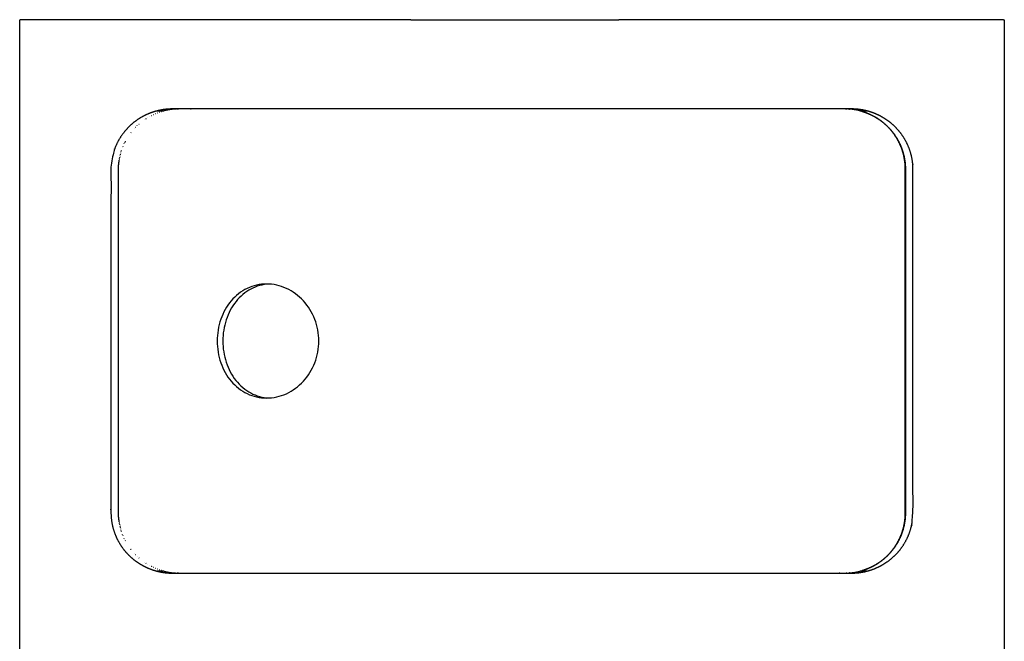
# Model space of a CAD drawing. Header units: millimetres. Extents: x 363 to 395, y 0 to 101.
# Tile 5 of 5: x 363 to 395, y 80 to 101. Entities that reach past the tile are written whole.
import ezdxf

# ---------------------------------------------------------------- set-up
doc = ezdxf.new("R2010")
doc.units = ezdxf.units.MM
doc.header["$MEASUREMENT"] = 0
doc.layers.add('Crea2D$visibili$linee', color=7, linetype='Continuous', true_color=0x000000)

msp = doc.modelspace()

# ---------------------------------------------------------------- linework, layer by layer
at = {"layer": 'Crea2D$visibili$linee'}
for points, degree in [([(363.188, 100.281), (363.188, 100.431), (363.188, 100.581)], 2), ([(363.19, 100.581), (363.19, 100.581), (363.189, 100.581)], 2), ([(363.19, 100.581), (363.195, 100.581), (363.2, 100.581)], 2), ([(363.204, 100.581), (363.202, 100.581), (363.2, 100.581)], 2), ([(375.903, 100.581), (369.553, 100.581), (363.204, 100.581)], 2), ([(375.903, 100.581), (379.279, 100.581), (382.656, 100.581)], 2), ([(395.163, 100.581), (388.909, 100.581), (382.656, 100.581)], 2), ([(395.167, 100.581), (395.165, 100.581), (395.163, 100.581)], 2), ([(395.167, 100.581), (395.178, 100.581), (395.188, 100.581)], 2), ([(395.188, 100.581), (395.188, 100.431), (395.188, 100.281)], 2), ([(363.188, 61.482), (363.188, 80.882), (363.188, 100.281)], 2), ([(395.188, 100.281), (395.188, 80.882), (395.188, 61.482)], 2), ([(367.659, 97.619), (367.765, 97.619), (367.871, 97.619)], 2), ([(368.303, 97.68), (368.322, 97.68), (368.342, 97.68)], 2), ([(368.359, 97.68), (368.349, 97.68), (368.339, 97.68), (368.328, 97.68)], 3), ([(368.328, 97.68), (368.334, 97.68), (368.34, 97.68), (368.346, 97.68)], 3), ([(390.078, 97.679), (390.056, 97.68), (390.034, 97.68), (390.011, 97.68)], 3), ([(390.047, 97.68), (390.059, 97.68), (390.072, 97.68)], 2), ([(390.078, 97.679), (390.08, 97.679), (390.081, 97.679), (390.082, 97.679)], 3), ([(390.148, 97.675), (390.126, 97.677), (390.104, 97.678), (390.082, 97.679)], 3), ([(390.148, 97.675), (390.15, 97.675), (390.151, 97.675), (390.152, 97.675)], 3), ([(390.218, 97.669), (390.196, 97.671), (390.174, 97.673), (390.152, 97.675)], 3), ([(390.218, 97.669), (390.219, 97.669), (390.221, 97.669), (390.222, 97.669)], 3), ([(390.287, 97.66), (390.265, 97.663), (390.244, 97.666), (390.222, 97.668)], 3), ([(390.287, 97.661), (390.288, 97.66), (390.29, 97.66), (390.291, 97.66)], 3), ([(390.34, 97.652), (390.324, 97.654), (390.307, 97.657), (390.291, 97.659)], 3), ([(390.341, 97.652), (390.342, 97.652), (390.343, 97.652), (390.344, 97.652)], 3), ([(390.393, 97.642), (390.377, 97.645), (390.361, 97.648), (390.344, 97.651)], 3), ([(390.393, 97.642), (390.395, 97.642), (390.396, 97.642), (390.397, 97.642)], 3), ([(390.446, 97.631), (390.43, 97.634), (390.413, 97.638), (390.397, 97.641)], 3), ([(390.446, 97.631), (390.447, 97.631), (390.448, 97.631), (390.45, 97.631)], 3), ([(390.564, 97.6), (390.543, 97.606), (390.522, 97.611), (390.501, 97.617)], 3), ([(390.502, 97.618), (390.61, 97.618), (390.718, 97.618)], 2), ([(390.57, 97.599), (390.548, 97.605), (390.526, 97.612), (390.503, 97.617)], 3), ([(367.232, 97.322), (367.234, 97.323), (367.236, 97.324), (367.238, 97.325)], 3), ([(367.292, 97.362), (367.294, 97.363), (367.296, 97.364), (367.297, 97.365)], 3), ([(367.415, 97.436), (367.416, 97.436), (367.417, 97.437), (367.419, 97.438)], 3), ([(367.477, 97.468), (367.478, 97.469), (367.48, 97.47), (367.481, 97.471)], 3), ([(367.54, 97.499), (367.541, 97.5), (367.543, 97.5), (367.544, 97.501)], 3), ([(367.604, 97.527), (367.606, 97.528), (367.607, 97.529), (367.609, 97.529)], 3), ([(367.669, 97.553), (367.671, 97.554), (367.672, 97.554), (367.674, 97.555)], 3), ([(367.736, 97.577), (367.737, 97.578), (367.739, 97.578), (367.74, 97.578)], 3), ([(367.798, 97.597), (367.8, 97.597), (367.802, 97.598), (367.804, 97.599)], 3), ([(390.63, 97.579), (390.609, 97.586), (390.588, 97.593), (390.566, 97.599)], 3), ([(366.954, 97.084), (366.955, 97.085), (366.957, 97.087), (366.958, 97.088)], 3), ([(367.006, 97.136), (367.008, 97.137), (367.01, 97.139), (367.011, 97.141)], 3), ([(367.06, 97.186), (367.062, 97.187), (367.064, 97.189), (367.066, 97.191)], 3), ([(366.8, 96.905), (366.802, 96.908), (366.804, 96.91), (366.806, 96.913)], 3), ([(366.496, 96.325), (366.498, 96.331), (366.5, 96.338), (366.502, 96.344)], 3), ([(366.531, 96.425), (366.532, 96.427), (366.533, 96.429), (366.534, 96.431)], 3), ([(366.582, 96.544), (366.584, 96.547), (366.585, 96.551), (366.587, 96.554)], 3), ([(366.601, 96.583), (366.603, 96.586), (366.604, 96.59), (366.606, 96.593)], 3), ([(366.62, 96.622), (366.622, 96.625), (366.624, 96.629), (366.626, 96.632)], 3), ([(366.417, 95.976), (366.418, 95.991), (366.421, 96.005), (366.423, 96.019)], 3), ([(366.425, 96.035), (366.427, 96.046), (366.429, 96.056), (366.431, 96.067)], 3), ([(366.435, 96.091), (366.437, 96.099), (366.438, 96.107), (366.44, 96.115)], 3), ([(366.446, 96.144), (366.448, 96.15), (366.449, 96.156), (366.45, 96.162)], 3), ([(366.458, 96.194), (366.459, 96.199), (366.461, 96.204), (366.462, 96.208)], 3), ([(366.47, 96.241), (366.472, 96.245), (366.473, 96.25), (366.474, 96.254)], 3), ([(366.483, 96.284), (366.485, 96.289), (366.486, 96.294), (366.488, 96.299)], 3), ([(366.423, 84.258), (366.421, 84.272), (366.418, 84.286), (366.417, 84.301)], 3), ([(366.431, 84.21), (366.429, 84.221), (366.427, 84.231), (366.425, 84.242)], 3), ([(366.44, 84.162), (366.438, 84.17), (366.437, 84.178), (366.435, 84.186)], 3), ([(366.45, 84.115), (366.449, 84.121), (366.448, 84.127), (366.446, 84.133)], 3), ([(366.462, 84.069), (366.461, 84.073), (366.459, 84.078), (366.458, 84.083)], 3), ([(366.474, 84.023), (366.473, 84.027), (366.472, 84.032), (366.47, 84.036)], 3), ([(366.488, 83.978), (366.486, 83.983), (366.485, 83.988), (366.483, 83.993)], 3), ([(366.502, 83.933), (366.5, 83.939), (366.498, 83.946), (366.496, 83.952)], 3), ([(366.534, 83.846), (366.533, 83.848), (366.532, 83.85), (366.531, 83.852)], 3), ([(366.587, 83.723), (366.585, 83.726), (366.584, 83.73), (366.582, 83.733)], 3), ([(366.606, 83.684), (366.604, 83.687), (366.603, 83.691), (366.601, 83.694)], 3), ([(366.626, 83.645), (366.624, 83.648), (366.622, 83.652), (366.62, 83.656)], 3), ([(366.806, 83.365), (366.804, 83.367), (366.802, 83.369), (366.8, 83.372)], 3), ([(366.958, 83.189), (366.957, 83.19), (366.955, 83.192), (366.954, 83.193)], 3), ([(367.011, 83.136), (367.01, 83.138), (367.008, 83.14), (367.006, 83.141)], 3), ([(367.066, 83.086), (367.064, 83.088), (367.062, 83.09), (367.06, 83.091)], 3), ([(367.238, 82.952), (367.236, 82.953), (367.234, 82.954), (367.232, 82.955)], 3), ([(367.297, 82.912), (367.296, 82.913), (367.294, 82.914), (367.292, 82.915)], 3), ([(367.419, 82.839), (367.417, 82.84), (367.416, 82.841), (367.415, 82.841)], 3), ([(367.481, 82.806), (367.48, 82.807), (367.478, 82.808), (367.477, 82.809)], 3), ([(367.544, 82.776), (367.543, 82.777), (367.541, 82.777), (367.54, 82.778)], 3), ([(367.609, 82.748), (367.607, 82.748), (367.606, 82.749), (367.604, 82.75)], 3), ([(367.871, 82.659), (367.765, 82.659), (367.659, 82.659)], 2), ([(367.674, 82.722), (367.672, 82.723), (367.671, 82.723), (367.669, 82.724)], 3), ([(367.74, 82.699), (367.739, 82.699), (367.737, 82.699), (367.736, 82.7)], 3), ([(367.804, 82.678), (367.802, 82.679), (367.8, 82.68), (367.798, 82.68)], 3), ([(368.156, 82.597), (373.672, 82.597), (379.188, 82.597)], 2), ([(368.294, 82.598), (368.297, 82.598), (368.3, 82.598), (368.303, 82.598)], 3), ([(368.342, 82.597), (368.322, 82.597), (368.303, 82.597)], 2), ([(368.346, 82.597), (368.34, 82.597), (368.334, 82.597), (368.328, 82.597)], 3), ([(379.19, 82.597), (379.189, 82.597), (379.188, 82.597)], 2), ([(390.011, 82.597), (390.034, 82.597), (390.056, 82.597), (390.078, 82.598)], 3), ([(390.072, 82.597), (390.059, 82.597), (390.047, 82.597)], 2), ([(390.082, 82.598), (390.081, 82.598), (390.08, 82.598), (390.078, 82.598)], 3), ([(390.082, 82.598), (390.104, 82.599), (390.126, 82.6), (390.148, 82.602)], 3), ([(390.152, 82.602), (390.151, 82.602), (390.15, 82.602), (390.148, 82.602)], 3), ([(390.152, 82.602), (390.174, 82.604), (390.196, 82.606), (390.218, 82.608)], 3), ([(390.222, 82.608), (390.221, 82.608), (390.219, 82.608), (390.218, 82.608)], 3), ([(390.222, 82.609), (390.244, 82.611), (390.265, 82.614), (390.287, 82.617)], 3), ([(390.291, 82.617), (390.29, 82.617), (390.288, 82.617), (390.287, 82.616)], 3), ([(390.291, 82.618), (390.307, 82.62), (390.324, 82.623), (390.34, 82.625)], 3), ([(390.344, 82.625), (390.343, 82.625), (390.342, 82.625), (390.341, 82.625)], 3), ([(390.344, 82.626), (390.361, 82.629), (390.377, 82.632), (390.393, 82.635)], 3), ([(390.397, 82.635), (390.396, 82.635), (390.395, 82.635), (390.393, 82.635)], 3), ([(390.397, 82.636), (390.413, 82.639), (390.43, 82.643), (390.446, 82.647)], 3), ([(390.45, 82.647), (390.448, 82.646), (390.447, 82.646), (390.446, 82.646)], 3), ([(390.502, 82.659), (390.501, 82.659), (390.499, 82.659), (390.498, 82.658)], 3), ([(390.501, 82.66), (390.522, 82.666), (390.543, 82.671), (390.564, 82.677)], 3), ([(390.718, 82.659), (390.61, 82.659), (390.502, 82.659)], 2), ([(390.503, 82.66), (390.526, 82.665), (390.548, 82.672), (390.57, 82.678)], 3), ([(390.566, 82.678), (390.588, 82.684), (390.609, 82.691), (390.63, 82.698)], 3)]:
    msp.add_open_spline(points, degree=degree, dxfattribs=at)
for points, weights, degree, knots in [([(379.19, 82.597), (383.231, 82.597), (387.125, 82.597), (390.218, 82.597), (390.314, 82.597), (390.409, 82.604), (390.503, 82.617), (390.575, 82.627), (390.647, 82.641), (390.719, 82.66), (390.904, 82.706), (391.08, 82.779), (391.244, 82.875), (391.415, 82.975), (391.569, 83.099), (391.703, 83.245), (391.855, 83.41), (391.977, 83.598), (392.065, 83.805), (392.167, 84.044), (392.22, 84.3), (392.22, 84.561), (392.219, 88.279), (392.22, 91.998), (392.22, 95.716), (392.22, 95.977), (392.167, 96.233), (392.065, 96.472), (391.977, 96.679), (391.855, 96.867), (391.703, 97.032), (391.569, 97.178), (391.415, 97.302), (391.244, 97.402), (391.08, 97.498), (390.904, 97.571), (390.718, 97.618), (390.647, 97.636), (390.575, 97.65), (390.503, 97.66), (390.409, 97.673), (390.314, 97.68), (390.218, 97.68), (387.125, 97.68), (383.231, 97.68), (379.188, 97.68), (375.146, 97.68), (371.251, 97.68), (368.156, 97.68), (368.062, 97.68), (367.969, 97.674), (367.876, 97.661), (367.803, 97.65), (367.731, 97.636), (367.658, 97.618), (367.473, 97.571), (367.296, 97.499), (367.131, 97.403), (366.96, 97.303), (366.806, 97.179), (366.672, 97.033), (366.52, 96.868), (366.398, 96.679), (366.31, 96.473), (366.207, 96.233), (366.155, 95.977), (366.155, 95.716), (366.155, 91.998), (366.155, 88.279), (366.155, 84.561), (366.155, 84.3), (366.207, 84.044), (366.31, 83.804), (366.398, 83.598), (366.52, 83.409), (366.672, 83.244), (366.806, 83.098), (366.96, 82.974), (367.131, 82.874), (367.296, 82.778), (367.473, 82.706), (367.659, 82.659), (367.731, 82.641), (367.803, 82.627), (367.876, 82.616), (367.969, 82.603), (368.062, 82.597), (368.156, 82.597)], [1.17139577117, 1.06046507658, 1.0033346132, 1.00000438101, 0.99836627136, 0.99836627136, 1.00000438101, 0.999038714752, 0.999038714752, 1.00000438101, 0.993410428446, 0.993410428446, 1.00000438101, 0.992691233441, 0.992691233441, 1.00000438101, 0.990320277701, 0.990320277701, 1.00000438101, 0.98652612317, 0.98652612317, 1.00000438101, 1.00000438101, 1.00000438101, 1.00000438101, 0.986519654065, 0.986519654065, 1.00000438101, 0.990319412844, 0.990319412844, 1.00000438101, 0.992690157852, 0.992690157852, 1.00000438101, 0.993409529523, 0.993409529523, 1.00000438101, 0.999038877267, 0.999038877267, 1.00000438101, 0.998368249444, 0.998368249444, 1.00000438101, 1.0033346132, 1.06046507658, 1.17133907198, 1.06039662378, 1.00328359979, 1, 0.998408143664, 0.998408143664, 1, 0.999023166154, 0.999023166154, 1, 0.993366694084, 0.993366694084, 1, 0.992680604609, 0.992680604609, 1, 0.990307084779, 0.990307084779, 1, 0.986504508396, 0.986504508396, 1, 1, 1, 1, 0.986496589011, 0.986496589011, 1, 0.990306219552, 0.990306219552, 1, 0.992679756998, 0.992679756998, 1, 0.993366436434, 0.993366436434, 1, 0.999023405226, 0.999023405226, 1, 0.998410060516, 0.998410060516, 1], 3, [-74.088645, -74.088645, -74.088645, -74.088645, -62.076297, -62.076297, -62.076297, -61.790569, -61.790569, -61.790569, -61.569545, -61.569545, -61.569545, -61.000163, -61.000163, -61.000163, -60.408537, -60.408537, -60.408537, -59.738537, -59.738537, -59.738537, -58.961553, -58.961553, -58.961553, -47.806023, -47.806023, -47.806023, -47.029042, -47.029042, -47.029042, -46.35904, -46.35904, -46.35904, -45.767414, -45.767414, -45.767414, -45.196057, -45.196057, -45.196057, -44.977008, -44.977008, -44.977008, -44.691281, -44.691281, -44.691281, -32.677026, -32.677026, -32.677026, -20.660874, -20.660874, -20.660874, -20.379233, -20.379233, -20.379233, -20.156933, -20.156933, -20.156933, -19.585828, -19.585828, -19.585828, -18.993932, -18.993932, -18.993932, -18.323613, -18.323613, -18.323613, -17.54613, -17.54613, -17.54613, -6.3906, -6.3906, -6.3906, -5.61312, -5.61312, -5.61312, -4.9428, -4.9428, -4.9428, -4.350904, -4.350904, -4.350904, -3.777825, -3.777825, -3.777825, -3.5575, -3.5575, -3.5575, -3.275858, -3.275858, -3.275858, -3.275858]), ([(368.294, 97.679), (368.188, 97.675), (368.084, 97.661), (367.976, 97.645), (367.871, 97.618)], [1, 0.998562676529, 1, 0.998463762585, 1], 2, [0, 0, 0, 0.2105364, 0.2105364, 0.4282779, 0.4282779, 0.4282779]), ([(391.971, 95.716), (391.972, 95.977), (391.92, 96.232), (391.82, 96.472), (391.734, 96.678), (391.615, 96.867), (391.465, 97.032), (391.334, 97.178), (391.183, 97.302), (391.015, 97.402), (390.853, 97.499), (390.68, 97.571), (390.498, 97.618), (390.482, 97.622), (390.466, 97.626), (390.449, 97.63)], [1, 0.986954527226, 0.986954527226, 1, 0.990487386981, 0.990487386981, 1, 0.992640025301, 0.992640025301, 1, 0.993195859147, 0.993195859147, 1, 1, 1, 1], 3, [0, 0, 0, 0, 0.77622, 0.77622, 0.77622, 1.442496, 1.442496, 1.442496, 2.027432, 2.027432, 2.027432, 2.589128, 2.589128, 2.589128, 2.660001, 2.660001, 2.660001, 2.660001]), ([(390.57, 97.599), (390.727, 97.552), (390.878, 97.486), (391.018, 97.402), (391.186, 97.302), (391.338, 97.178), (391.469, 97.032), (391.618, 96.867), (391.738, 96.678), (391.824, 96.472), (391.924, 96.232), (391.975, 95.977), (391.975, 95.716), (391.975, 91.998), (391.975, 88.279), (391.975, 84.561), (391.975, 84.3), (391.924, 84.045), (391.824, 83.805), (391.738, 83.599), (391.618, 83.41), (391.469, 83.245), (391.338, 83.099), (391.186, 82.975), (391.018, 82.875), (390.878, 82.791), (390.727, 82.725), (390.57, 82.678)], [1, 0.994808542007, 0.994808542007, 1, 0.992640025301, 0.992640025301, 1, 0.990487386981, 0.990487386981, 1, 0.986954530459, 0.986954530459, 1, 1, 1, 1, 0.986954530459, 0.986954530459, 1, 0.990487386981, 0.990487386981, 1, 0.992640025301, 0.992640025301, 1, 0.994808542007, 0.994808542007, 1], 3, [0, 0, 0, 0, 0.490543, 0.490543, 0.490543, 1.075479, 1.075479, 1.075479, 1.741755, 1.741755, 1.741755, 2.517975, 2.517975, 2.517975, 13.673505, 13.673505, 13.673505, 14.449725, 14.449725, 14.449725, 15.116001, 15.116001, 15.116001, 15.700937, 15.700937, 15.700937, 16.19148, 16.19148, 16.19148, 16.19148]), ([(390.449, 82.647), (390.466, 82.651), (390.482, 82.655), (390.498, 82.659), (390.68, 82.706), (390.853, 82.778), (391.015, 82.875), (391.183, 82.975), (391.334, 83.099), (391.465, 83.245), (391.615, 83.41), (391.734, 83.599), (391.82, 83.805), (391.92, 84.045), (391.972, 84.3), (391.971, 84.561)], [0.853939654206, 0.853939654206, 0.853939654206, 0.853939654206, 0.848129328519, 0.848129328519, 0.853939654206, 0.847654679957, 0.847654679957, 0.853939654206, 0.845816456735, 0.845816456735, 0.853939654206, 0.842799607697, 0.842799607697, 0.853939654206], 3, [-57.517816, -57.517816, -57.517816, -57.517816, -57.446943, -57.446943, -57.446943, -56.885247, -56.885247, -56.885247, -56.300311, -56.300311, -56.300311, -55.634035, -55.634035, -55.634035, -54.857815, -54.857815, -54.857815, -54.857815]), ([(367.871, 82.659), (367.976, 82.632), (368.084, 82.616), (368.221, 82.597), (368.359, 82.597)], [1, 0.998463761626, 1, 0.997523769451, 1], 2, [0, 0, 0, 0.2177415, 0.2177415, 0.494136, 0.494136, 0.494136])]:
    msp.add_rational_spline(points, weights, degree=degree, knots=knots, dxfattribs=at)
for points, knots in [([(390.502, 97.618), (390.502, 97.618), (390.502, 97.618), (390.502, 97.618), (390.501, 97.618), (390.499, 97.618), (390.498, 97.619)], [-43.749259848, -43.749259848, -43.749259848, -43.749259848, -43.749226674, -43.749226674, -43.749226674, -43.744072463, -43.744072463, -43.744072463, -43.744072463]), ([(367.354, 97.401), (367.354, 97.401), (367.356, 97.402), (367.357, 97.403), (367.357, 97.403)], [-40.617333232, -40.617333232, -40.617333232, -40.617333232, -40.612521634, -40.611035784, -40.611035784, -40.611035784, -40.611035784]), ([(366.903, 97.03), (366.904, 97.031), (366.905, 97.032), (366.906, 97.033), (366.906, 97.033)], [-41.416519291, -41.416519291, -41.416519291, -41.416519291, -41.410823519, -41.40965716, -41.40965716, -41.40965716, -41.40965716]), ([(366.546, 96.462), (366.547, 96.464), (366.549, 96.468), (366.55, 96.47), (366.551, 96.473), (366.551, 96.473)], [-42.25407376, -42.25407376, -42.25407376, -42.25407376, -42.24118204, -42.22829031, -42.22751743, -42.22751743, -42.22751743, -42.22751743]), ([(366.416, 84.307), (366.413, 84.325), (366.409, 84.364), (366.404, 84.426), (366.401, 84.481), (366.4, 84.52), (366.399, 84.541), (366.399, 84.551), (366.399, 84.557), (366.399, 84.618), (366.399, 84.735), (366.399, 84.968), (366.399, 85.374), (366.399, 85.955), (366.399, 86.652), (366.399, 87.582), (366.399, 88.744), (366.399, 90.139), (366.399, 91.533), (366.399, 92.695), (366.399, 93.625), (366.399, 94.322), (366.399, 94.903), (366.399, 95.309), (366.399, 95.542), (366.399, 95.659), (366.399, 95.72), (366.399, 95.726), (366.399, 95.736), (366.4, 95.757), (366.401, 95.796), (366.404, 95.851), (366.409, 95.913), (366.413, 95.952), (366.416, 95.97)], [-54.409616, -54.409616, -54.409616, -54.409616, -54.363592, -54.312026, -54.260459, -54.234675, -54.221783, -54.215338, -54.212115, -54.208892, -54.034586, -53.860281, -53.511671, -52.81445, -52.11723, -51.420009, -50.025568, -48.631127, -47.236685, -45.842244, -45.145023, -44.447803, -43.750582, -43.401972, -43.227667, -43.053361, -43.050138, -43.046916, -43.04047, -43.027578, -43.001794, -42.950228, -42.898661, -42.852637, -42.852637, -42.852637, -42.852637]), ([(391.971, 84.561), (391.971, 84.62), (391.971, 84.735), (391.971, 84.968), (391.971, 85.374), (391.971, 85.955), (391.971, 86.652), (391.971, 87.582), (391.971, 88.744), (391.971, 90.139), (391.971, 91.533), (391.971, 92.695), (391.971, 93.625), (391.971, 94.322), (391.971, 94.903), (391.971, 95.309), (391.971, 95.542), (391.971, 95.657), (391.971, 95.716)], [-54.208067, -54.208067, -54.208067, -54.208067, -54.034586, -53.860281, -53.511671, -52.81445, -52.11723, -51.420009, -50.025568, -48.631127, -47.236685, -45.842244, -45.145023, -44.447803, -43.750582, -43.401972, -43.227667, -43.054186, -43.054186, -43.054186, -43.054186]), ([(372.907, 90.139), (372.907, 89.898), (372.82, 89.421), (372.445, 88.807), (371.882, 88.388), (371.323, 88.261), (370.884, 88.31), (370.468, 88.455), (370.02, 88.811), (369.683, 89.428), (369.569, 90.138), (369.683, 90.849), (370.02, 91.466), (370.467, 91.823), (370.884, 91.967), (371.323, 92.016), (371.882, 91.889), (372.445, 91.47), (372.82, 90.856), (372.907, 90.379), (372.907, 90.139)], [0, 0, 0, 0, 0.720225, 1.431637, 2.120325, 2.784756, 3.112392, 3.435777, 4.098481, 4.791613, 5.509988, 6.228328, 6.921428, 7.584166, 7.907568, 8.235219, 8.899666, 9.588369, 10.299766, 11.019975, 11.019975, 11.019975, 11.019975]), ([(371.282, 91.989), (371.08, 91.978), (370.673, 91.863), (370.176, 91.438), (369.861, 90.833), (369.755, 90.139), (369.86, 89.447), (370.174, 88.841), (370.67, 88.415), (371.08, 88.299), (371.282, 88.288)], [0, 0, 0, 0, 0.606397, 1.238837, 1.920766, 2.621053, 3.321373, 3.994821, 4.635742, 5.242108, 5.242108, 5.242108, 5.242108]), ([(366.551, 83.804), (366.551, 83.804), (366.55, 83.807), (366.549, 83.809), (366.547, 83.813), (366.546, 83.815)], [-55.03473559, -55.03473559, -55.03473559, -55.03473559, -55.03396272, -55.02107098, -55.00818128, -55.00818128, -55.00818128, -55.00818128]), ([(366.906, 83.244), (366.906, 83.244), (366.905, 83.245), (366.904, 83.246), (366.903, 83.247)], [-55.852595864, -55.852595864, -55.852595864, -55.852595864, -55.851429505, -55.845733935, -55.845733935, -55.845733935, -55.845733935]), ([(367.357, 82.874), (367.357, 82.874), (367.356, 82.875), (367.354, 82.876), (367.354, 82.876)], [-56.65121724, -56.65121724, -56.65121724, -56.65121724, -56.649731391, -56.644919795, -56.644919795, -56.644919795, -56.644919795])]:
    msp.add_open_spline(points, degree=3, knots=knots, dxfattribs=at)

doc.saveas('drawing.dxf')
